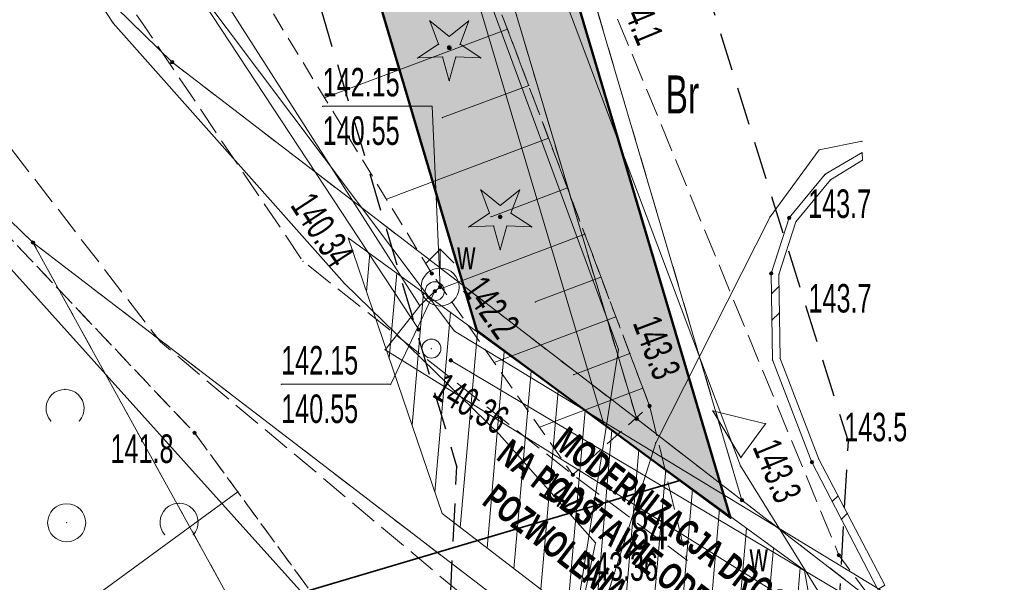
# Model space of a CAD drawing. Extents: x 6456700 to 6518119, y 5963420 to 5980059.
# Tile 221 of 256: x 6512476 to 6512501, y 5966355 to 5966370. Entities that reach past the tile are written whole.
import ezdxf
from ezdxf.enums import TextEntityAlignment as Align

# ---------------------------------------------------------------- set-up
doc = ezdxf.new("R2010")
doc.units = 0
doc.header["$MEASUREMENT"] = 0
for name, pattern in [('L_0_03', [1, 0.5, -0.5]), ('L_0_04', [1.5, 1, -0.5]), ('L_0_52', [1, 0.75, -0.25]), ('L_0_5A', [0.75, 0.5, -0.25])]:
    doc.linetypes.add(name, pattern=pattern)
doc.layers.get('0').update_dxf_attribs({"color": 2, "linetype": 'CONTINUOUS', "lineweight": 5})
for name, color, linetype, lineweight in [('000_Inne__niezydentyfikowane_', 7, 'CONTINUOUS', 18), ('18mm Kreska ciągła', 7, 'CONTINUOUS', 18), ('203_punkt_graniczny', 7, 'CONTINUOUS', 18), ('210_oznaczenie_konturu_uzytku_gruntowego', 96, 'CONTINUOUS', 18), ('211_numer_dzialki_ewidencyjnej', 7, 'CONTINUOUS', 18), ('218_kontur_uzytku_gruntowego', 96, 'L_0_03', 18), ('219_dzialka_ewidencyjna', 7, 'CONTINUOUS', 18), ('35mm Ciągła', 7, 'CONTINUOUS', 35), ('50mm Kreska ciągła', 7, 'CONTINUOUS', 50), ('9mm Kreska ciągła', 252, 'CONTINUOUS', 9), ('drzewo_iglaste', 7, 'CONTINUOUS', 18), ('hydrant', 7, 'CONTINUOUS', 18), ('jezdnia', 7, 'CONTINUOUS', 18), ('komora_podziemna', 7, 'CONTINUOUS', 18), ('komora_podziemna_Atr17', 7, 'CONTINUOUS', 18), ('ogrodzenie_trwale', 7, 'CONTINUOUS', 18), ('pikieta_naturalna', 7, 'CONTINUOUS', 18), ('pikieta_naturalna_Atr2', 7, 'CONTINUOUS', 18), ('przewod_elektroenergetyczny_niskiego_napiecia', 7, 'CONTINUOUS', 18), ('przewod_kanalizacyjny', 7, 'CONTINUOUS', 18), ('przewod_telekomunikacyjny_podziemny', 7, 'CONTINUOUS', 18), ('przewod_wodociagowy', 7, 'CONTINUOUS', 18), ('rzedna', 7, 'CONTINUOUS', 18), ('rzedna_Atr2', 7, 'CONTINUOUS', 18), ('rzedna_Atr3', 7, 'CONTINUOUS', 18), ('sciana_oporowa__poligon_', 7, 'CONTINUOUS', 18), ('skarpa_nieumocniona', 7, 'CONTINUOUS', 18), ('studnia_kanalizacyjna', 7, 'CONTINUOUS', 18), ('zadrzewienie__zakrzewienie', 7, 'CONTINUOUS', 18), ('Zakres', 7, 'CONTINUOUS', 18)]:
    doc.layers.add(name, color=color, linetype=linetype, lineweight=lineweight)
doc.styles.get("Standard").update_dxf_attribs({"font": 'txt', "width": 0.75})
doc.styles.add('Znaczniki', font='GOTHIC.TTF', dxfattribs={"width": 0.7})

# ---------------------------------------------------------------- blocks, each defined once
blk = doc.blocks.new('mdcp_nowa')
at = {"layer": '203_punkt_graniczny', "linetype": 'Continuous', "lineweight": 18, "true_color": 0x000000}
for points in [[(6495210.82, 5982819.905, 1), (6495210.82, 5982819.995, 1)], [(6495207.16, 5982815.155, 1), (6495207.16, 5982815.245, 1)], [(6495223.04, 5982810.515, 1), (6495223.04, 5982810.605, 1)], [(6495225.81, 5982808.375, 1), (6495225.81, 5982808.465, 1)]]:
    blk.add_hatch(color=18, dxfattribs=at).paths.add_polyline_path(points)
at = {"layer": 'drzewo_iglaste', "linetype": 'Continuous', "lineweight": 18, "true_color": 0x009900}
for points in [[(6495218.11, 5982820.28, 1), (6495218.11, 5982820.38, 1)], [(6495219.45, 5982815.83, 1), (6495219.45, 5982815.93, 1)]]:
    blk.add_hatch(color=94, dxfattribs=at).paths.add_polyline_path(points)
at = {"layer": 'pikieta_naturalna', "linetype": 'Continuous', "lineweight": 18, "true_color": 0x000000}
for points in [[(6495227.05, 5982815.805, 1), (6495227.05, 5982815.895, 1)], [(6495217.65, 5982814.345, 1), (6495217.65, 5982814.435, 1)], [(6495226.58, 5982814.345, 1), (6495226.58, 5982814.435, 1)], [(6495223.38, 5982810.855, 1), (6495223.38, 5982810.945, 1)], [(6495211.41, 5982810.145, 1), (6495211.41, 5982810.235, 1)], [(6495227.65, 5982809.375, 1), (6495227.65, 5982809.465, 1)], [(6495221.36, 5982809.045, 1), (6495221.36, 5982809.135, 1)], [(6495228.36, 5982806.925, 1), (6495228.36, 5982807.015, 1)]]:
    blk.add_hatch(color=18, dxfattribs=at).paths.add_polyline_path(points)
at = {"layer": 'rzedna', "linetype": 'Continuous', "lineweight": 18, "true_color": 0x000000}
for points in [[(6495217.87, 5982813.985, 1), (6495217.87, 5982814.075, 1)], [(6495217.73, 5982813.875, 1), (6495217.73, 5982813.965, 1)], [(6495217.31, 5982812.865, 1), (6495217.31, 5982812.955, 1)], [(6495218.15, 5982812.055, 1), (6495218.15, 5982812.145, 1)]]:
    blk.add_hatch(color=18, dxfattribs=at).paths.add_polyline_path(points)
at = {"layer": '000_Inne__niezydentyfikowane_', "linetype": 'Continuous', "lineweight": 18, "flags": 128}
for points in [[(6495219.64, 5982820.82), (6495214.83, 5982819.01)], [(6495220.2, 5982819.34), (6495217.93, 5982818.49)], [(6495220.72, 5982817.95), (6495216.46, 5982816.34)], [(6495221.22, 5982816.64), (6495219.21, 5982815.88)], [(6495221.68, 5982815.42), (6495217.92, 5982814)], [(6495222.1, 5982814.29), (6495220.37, 5982813.64)], [(6495222.49, 5982813.25), (6495219.29, 5982812.04)], [(6495222.86, 5982812.28), (6495221.38, 5982811.72)], [(6495223.2, 5982811.37), (6495220.48, 5982810.34)], [(6495212.55, 5982808.64), (6495191.09, 5982792.94)]]:
    blk.add_lwpolyline(points, dxfattribs=at)
at = {"layer": '000_Inne__niezydentyfikowane_'}
for p in [(6495219.64, 5982820.82), (6495220.2, 5982819.34), (6495214.83, 5982819.01), (6495217.93, 5982818.49), (6495220.72, 5982817.95), (6495221.22, 5982816.64), (6495216.46, 5982816.34), (6495219.21, 5982815.88), (6495221.68, 5982815.42), (6495222.1, 5982814.29), (6495217.92, 5982814), (6495220.37, 5982813.64), (6495222.49, 5982813.25), (6495222.86, 5982812.28), (6495219.29, 5982812.04), (6495221.38, 5982811.72), (6495223.2, 5982811.37), (6495220.48, 5982810.34), (6495212.55, 5982808.64)]:
    blk.add_point(p, dxfattribs=at)
at = {"layer": '203_punkt_graniczny', "color": 7, "linetype": 'Continuous', "lineweight": 18}
for centre in [(6495210.82, 5982819.95), (6495207.16, 5982815.2), (6495223.04, 5982810.56), (6495225.81, 5982808.42)]:
    blk.add_circle(centre, 0.045, dxfattribs=at)
at = {"layer": '203_punkt_graniczny'}
for p in [(6495210.82, 5982819.95), (6495207.16, 5982815.2), (6495223.04, 5982810.56), (6495225.81, 5982808.42)]:
    blk.add_point(p, dxfattribs=at)
at = {"layer": '218_kontur_uzytku_gruntowego', "lineweight": 18, "flags": 128}
for points in [[(6495214.65, 5982846.21), (6495225.81, 5982808.42)], [(6495223.04, 5982810.56), (6495212.64, 5982845.49)], [(6495210.82, 5982819.95), (6495200.88, 5982829.66)], [(6495207.16, 5982815.2), (6495196.19, 5982825.86)], [(6495223.04, 5982810.56), (6495210.82, 5982819.95)], [(6495220.28, 5982791.39), (6495207.16, 5982815.2)], [(6495207.16, 5982815.2), (6495231.35, 5982796.65)], [(6495225.81, 5982808.42), (6495223.04, 5982810.56)], [(6495234.85, 5982801.44), (6495225.81, 5982808.42)]]:
    blk.add_lwpolyline(points, dxfattribs=at)
at = {"layer": '218_kontur_uzytku_gruntowego'}
for p in [(6495210.82, 5982819.95), (6495210.82, 5982819.95), (6495210.82, 5982819.95), (6495210.82, 5982819.95), (6495207.16, 5982815.2), (6495207.16, 5982815.2), (6495207.16, 5982815.2), (6495207.16, 5982815.2), (6495207.16, 5982815.2), (6495207.16, 5982815.2), (6495223.04, 5982810.56), (6495223.04, 5982810.56), (6495223.04, 5982810.56), (6495223.04, 5982810.56), (6495223.04, 5982810.56), (6495223.04, 5982810.56), (6495225.81, 5982808.42), (6495225.81, 5982808.42), (6495225.81, 5982808.42), (6495225.81, 5982808.42), (6495225.81, 5982808.42), (6495225.81, 5982808.42)]:
    blk.add_point(p, dxfattribs=at)
at = {"layer": '219_dzialka_ewidencyjna', "color": 3, "linetype": 'Continuous', "lineweight": 18, "flags": 128}
for points in [[(6495225.81, 5982808.42), (6495214.65, 5982846.21)], [(6495223.04, 5982810.56), (6495212.64, 5982845.49)], [(6495200.88, 5982829.66), (6495210.82, 5982819.95)], [(6495207.16, 5982815.2), (6495196.19, 5982825.86)], [(6495210.82, 5982819.95), (6495223.04, 5982810.56)], [(6495207.16, 5982815.2), (6495220.28, 5982791.39)], [(6495207.16, 5982815.2), (6495231.35, 5982796.65)], [(6495223.04, 5982810.56), (6495225.81, 5982808.42)], [(6495225.81, 5982808.42), (6495234.85, 5982801.44)]]:
    blk.add_lwpolyline(points, dxfattribs=at)
at = {"layer": '219_dzialka_ewidencyjna', "color": 3}
for p in [(6495210.82, 5982819.95), (6495210.82, 5982819.95), (6495207.16, 5982815.2), (6495207.16, 5982815.2), (6495207.16, 5982815.2), (6495223.04, 5982810.56), (6495223.04, 5982810.56), (6495223.04, 5982810.56), (6495225.81, 5982808.42), (6495225.81, 5982808.42), (6495225.81, 5982808.42)]:
    blk.add_point(p, dxfattribs=at)
at = {"layer": 'drzewo_iglaste', "color": 94, "linetype": 'Continuous', "lineweight": 13, "flags": 128}
for points in [[(6495217.598, 5982821.036), (6495218.11, 5982820.629)], [(6495217.827, 5982820.423), (6495217.598, 5982821.036)], [(6495218.11, 5982820.629), (6495218.622, 5982821.036)], [(6495218.622, 5982821.036), (6495218.393, 5982820.423)], [(6495217.282, 5982820.062), (6495217.827, 5982820.423)], [(6495218.393, 5982820.423), (6495218.938, 5982820.062)], [(6495217.935, 5982820.09), (6495217.282, 5982820.062)], [(6495218.11, 5982819.46), (6495217.935, 5982820.09)], [(6495218.285, 5982820.09), (6495218.11, 5982819.46)], [(6495218.938, 5982820.062), (6495218.285, 5982820.09)], [(6495219.167, 5982815.973), (6495218.938, 5982816.586)], [(6495218.938, 5982816.586), (6495219.45, 5982816.179)], [(6495219.45, 5982816.179), (6495219.962, 5982816.586)], [(6495219.962, 5982816.586), (6495219.733, 5982815.973)], [(6495218.622, 5982815.612), (6495219.167, 5982815.973)], [(6495219.733, 5982815.973), (6495220.278, 5982815.612)], [(6495219.275, 5982815.64), (6495218.622, 5982815.612)], [(6495219.45, 5982815.01), (6495219.275, 5982815.64)], [(6495219.625, 5982815.64), (6495219.45, 5982815.01)], [(6495220.278, 5982815.612), (6495219.625, 5982815.64)]]:
    blk.add_lwpolyline(points, dxfattribs=at)
at = {"layer": 'drzewo_iglaste', "color": 94, "linetype": 'Continuous', "lineweight": 18}
for centre in [(6495218.11, 5982820.33), (6495219.45, 5982815.88)]:
    blk.add_circle(centre, 0.05, dxfattribs=at)
at = {"layer": 'drzewo_iglaste'}
for p in [(6495217.598, 5982821.036), (6495217.598, 5982821.036), (6495218.622, 5982821.036), (6495218.622, 5982821.036), (6495218.11, 5982820.629), (6495218.11, 5982820.629), (6495217.827, 5982820.423), (6495217.827, 5982820.423), (6495218.11, 5982820.33), (6495218.393, 5982820.423), (6495218.393, 5982820.423), (6495217.282, 5982820.062), (6495217.282, 5982820.062), (6495217.935, 5982820.09), (6495217.935, 5982820.09), (6495218.285, 5982820.09), (6495218.285, 5982820.09), (6495218.938, 5982820.062), (6495218.938, 5982820.062), (6495218.11, 5982819.46), (6495218.11, 5982819.46), (6495218.938, 5982816.586), (6495218.938, 5982816.586), (6495219.962, 5982816.586), (6495219.962, 5982816.586), (6495219.45, 5982816.179), (6495219.45, 5982816.179), (6495219.167, 5982815.973), (6495219.167, 5982815.973), (6495219.45, 5982815.88), (6495219.733, 5982815.973), (6495219.733, 5982815.973), (6495218.622, 5982815.612), (6495218.622, 5982815.612), (6495219.275, 5982815.64), (6495219.275, 5982815.64), (6495219.625, 5982815.64), (6495219.625, 5982815.64), (6495220.278, 5982815.612), (6495220.278, 5982815.612), (6495219.45, 5982815.01), (6495219.45, 5982815.01)]:
    blk.add_point(p, dxfattribs=at)
at = {"layer": 'hydrant', "color": 5, "linetype": 'Continuous', "lineweight": 18, "flags": 128}
for points in [[(6495217.516, 5982814.676), (6495217.87, 5982815.03)], [(6495218.224, 5982814.676), (6495217.87, 5982815.03)], [(6495217.87, 5982814.53), (6495217.87, 5982815.03)]]:
    blk.add_lwpolyline(points, dxfattribs=at)
at = {"layer": 'hydrant', "color": 5, "linetype": 'Continuous', "lineweight": 18}
blk.add_circle((6495217.87, 5982814.03), 0.5, dxfattribs=at)
at = {"layer": 'hydrant'}
for p in [(6495217.87, 5982815.03), (6495217.87, 5982815.03), (6495217.87, 5982815.03), (6495217.516, 5982814.676), (6495217.87, 5982814.53), (6495218.224, 5982814.676), (6495217.87, 5982814.03)]:
    blk.add_point(p, dxfattribs=at)
at = {"layer": 'jezdnia', "color": 7, "linetype": 'L_0_52', "lineweight": 18, "flags": 128}
blk.add_lwpolyline([(6495195.83, 5982978.97), (6495200.77, 5982990.52), (6495203.76, 5983005.28), (6495200.35, 5983025.82), (6495193.24, 5983036.29), (6495189.14, 5983049.6), (6495185.12, 5983067.8), (6495183.17, 5983077.08), (6495178.19, 5983089.73), (6495174.64, 5983098.86), (6495168.43, 5983115.09), (6495161.55, 5983133.83), (6495154.76, 5983147.58), (6495144.33, 5983166.27), (6495135.54, 5983182.13), (6495131.43, 5983212.99), (6495131.68, 5983233.26), (6495131.46, 5983243.99), (6495128.32, 5983280.81), (6495127.29, 5983298.52), (6495124.19, 5983336.19), (6495123.5, 5983344), (6495121.28, 5983367.92), (6495119.64, 5983396.13), (6495116.73, 5983412.76), (6495117.19, 5983441.35), (6495116.43, 5983457.42), (6495115.48, 5983476.53), (6495115.11, 5983482.62), (6495112.3, 5983484.4), (6495091.45, 5983481.81), (6495091.37, 5983484.19), (6495109.96, 5983486.92), (6495113.25, 5983490.41), (6495113.24, 5983503.43), (6495112.69, 5983521.82), (6495113.13, 5983545.8), (6495113.51, 5983566.95), (6495116.02, 5983585), (6495118.4, 5983609.28), (6495123.42, 5983650.06), (6495131.2, 5983686.54), (6495140.07, 5983719.72), (6495146.41, 5983753.33), (6495149.05, 5983763.24), (6495154.18, 5983776.85), (6495160.67, 5983784.68), (6495175.29, 5983798.4), (6495197.26, 5983816.17), (6495217.4, 5983831.86), (6495238.65, 5983846.53), (6495263.72, 5983869.02), (6495276.39, 5983884.8), (6495285.32, 5983901), (6495289.2, 5983910.41), (6495292.89, 5983924.2), (6495294.78, 5983930.12), (6495299.2, 5983944.93), (6495304.61, 5983964.52), (6495307.5, 5983979.46), (6495307.59, 5983992.22), (6495306.46, 5984009.09), (6495305.69, 5984028.3), (6495305.67, 5984038.17), (6495300.99, 5984057.07), (6495297.28, 5984082.3), (6495291.79, 5984107.54), (6495288.36, 5984130.45), (6495280.64, 5984151.56), (6495274.64, 5984171.22), (6495270.98, 5984181.26), (6495273.99, 5984181.03), (6495276.87, 5984171.8), (6495283.5, 5984152.14), (6495291.35, 5984131.82), (6495294.78, 5984110.77), (6495299.68, 5984081.31), (6495303.27, 5984060.79), (6495332.62, 5984062.58), (6495350.78, 5984065.69), (6495352.73, 5984070.57), (6495357.63, 5984062.1), (6495352.37, 5984062.87), (6495334.16, 5984059.86), (6495303.89, 5984056.79), (6495307.64, 5984045.46), (6495309.06, 5984037.47), (6495310.62, 5984029.01), (6495312.95, 5983997.49), (6495310.44, 5983991.82), (6495310.09, 5983979.31), (6495307.08, 5983963.82), (6495301.68, 5983944.67), (6495295.97, 5983923.79), (6495292.77, 5983913.71), (6495290.13, 5983906.38), (6495284.32, 5983893.37), (6495278.05, 5983883.04), (6495264.46, 5983865.44), (6495239.09, 5983842.69), (6495219.23, 5983829.73), (6495216.93, 5983819.97), (6495223.58, 5983813.84), (6495228.16, 5983809.41), (6495224.21, 5983807.55), (6495214.94, 5983813.05), (6495207.87, 5983817.5), (6495201.24, 5983815.27), (6495178.34, 5983796.41), (6495165.6, 5983786.15), (6495159.73, 5983777.73), (6495154.77, 5983771.17), (6495151.16, 5983759.97), (6495150.26, 5983749.93), (6495142.6, 5983719.51), (6495134.42, 5983684.95), (6495127.4, 5983650.76), (6495120.08, 5983602.2), (6495117.42, 5983578.29), (6495115.94, 5983567.9), (6495115.38, 5983544.13), (6495115.07, 5983520.98), (6495115.65, 5983504.52), (6495116.24, 5983490.91), (6495120.25, 5983487.29), (6495126.33, 5983487.84), (6495143.65, 5983489.58), (6495144.46, 5983486.94), (6495127.88, 5983485.15), (6495121.64, 5983482.36), (6495118.37, 5983476.22), (6495119.55, 5983458.22), (6495119.45, 5983441.1), (6495120.18, 5983413.18), (6495121.99, 5983405.13), (6495126.07, 5983403.29), (6495130.48, 5983403.23), (6495129.73, 5983399.77), (6495124.35, 5983396.96), (6495123.73, 5983368.04), (6495126.63, 5983336.2), (6495129.59, 5983298.85), (6495131.1, 5983280.79), (6495133, 5983262.8), (6495134.25, 5983243.51), (6495134.8, 5983233.03), (6495133.67, 5983213.6), (6495138.07, 5983181.73), (6495146.27, 5983167.62), (6495157.18, 5983147.99), (6495163.68, 5983134.39), (6495170.96, 5983115.51), (6495175.46, 5983104.48), (6495181.17, 5983100.74), (6495199.93, 5983101.55), (6495199.17, 5983099.07), (6495182.34, 5983097.53), (6495180.35, 5983094.32), (6495185.39, 5983081.2), (6495192.07, 5983052.44), (6495195.58, 5983038.04), (6495198.53, 5983033.23), (6495203.76, 5983025.83), (6495206.13, 5983003.89), (6495202.54, 5982989.27), (6495201.18, 5982984.38), (6495199.22, 5982977.33), (6495199.31, 5982965.37), (6495200.17, 5982948.62), (6495203.01, 5982926.24), (6495205.43, 5982907.13), (6495210.02, 5982873.53), (6495214.31, 5982847.66), (6495217.75, 5982836.69), (6495222.16, 5982822), (6495228.36, 5982806.97), (6495230.37, 5982804.25), (6495235.28, 5982800.03), (6495240.12, 5982797.03), (6495226.36, 5982801.25), (6495225.42, 5982799.59), (6495224.16, 5982791.52), (6495222.71, 5982778.54), (6495222.21, 5982760.62), (6495221.26, 5982748.78), (6495217.72, 5982722.5), (6495220.89, 5982699.43), (6495222.63, 5982688.01), (6495226.82, 5982681.43), (6495232.44, 5982678.09), (6495238.57, 5982677.74), (6495238.58, 5982674.2), (6495234.94, 5982674.18), (6495222.7, 5982675.95), (6495211.13, 5982675.67), (6495203.44, 5982672.24), (6495190.56, 5982660.85), (6495183.64, 5982651.87), (6495180.18, 5982645.51), (6495176.56, 5982638.14), (6495173.06, 5982629.9), (6495169.79, 5982622.28), (6495168.95, 5982621.1), (6495167.1, 5982622.09), (6495169.54, 5982629.99), (6495175.88, 5982643.52), (6495181.21, 5982652.88), (6495188.25, 5982661.9), (6495200.25, 5982673.34), (6495211.64, 5982680.53), (6495218.14, 5982692.06), (6495218.39, 5982699.72), (6495215.1, 5982723.62), (6495216.08, 5982729.8), (6495218.41, 5982743.49), (6495220.09, 5982761.04), (6495220.41, 5982779.3), (6495221.74, 5982791.03), (6495222.5, 5982799.07), (6495220.92, 5982803.86), (6495210.51, 5982812.59), (6495206.38, 5982817.94), (6495202.5, 5982823.86), (6495197.41, 5982834.99), (6495191.07, 5982840.79), (6495178.96, 5982851.25), (6495180.72, 5982852.83), (6495192.33, 5982842.82), (6495193.9, 5982841.49), (6495196.29, 5982839.47), (6495200.7, 5982838.43), (6495206.86, 5982825.62), (6495210.11, 5982820.87), (6495214.26, 5982814.71), (6495221.36, 5982809.09), (6495224.36, 5982806.84), (6495223.38, 5982810.9), (6495218.5, 5982823.84), (6495214.57, 5982836.22), (6495211.53, 5982847.15), (6495206.8, 5982872.08), (6495202.64, 5982906.51), (6495199.04, 5982926.21), (6495196.67, 5982948.55), (6495195.68, 5982964.58)], close=True, dxfattribs=at)
at = {"layer": 'jezdnia'}
for p in [(6495210.11, 5982820.87), (6495214.26, 5982814.71), (6495210.51, 5982812.59), (6495223.38, 5982810.9), (6495221.36, 5982809.09), (6495224.36, 5982806.84), (6495228.36, 5982806.97)]:
    blk.add_point(p, dxfattribs=at)
at = {"layer": 'komora_podziemna', "color": 5, "linetype": 'Continuous', "lineweight": 13}
blk.add_circle((6495217.73, 5982813.92), 0.25, dxfattribs=at)
at = {"layer": 'komora_podziemna'}
blk.add_point((6495217.73, 5982813.92), dxfattribs=at)
at = {"layer": 'ogrodzenie_trwale'}
blk.add_point((6495227.83, 5982809.5), dxfattribs=at)
at = {"layer": 'pikieta_naturalna', "color": 7, "linetype": 'Continuous', "lineweight": 18}
for centre in [(6495227.05, 5982815.85), (6495217.65, 5982814.39), (6495226.58, 5982814.39), (6495223.38, 5982810.9), (6495211.41, 5982810.19), (6495227.65, 5982809.42), (6495221.36, 5982809.09), (6495228.36, 5982806.97)]:
    blk.add_circle(centre, 0.045, dxfattribs=at)
at = {"layer": 'pikieta_naturalna'}
for p in [(6495227.05, 5982815.85), (6495217.65, 5982814.39), (6495226.58, 5982814.39), (6495223.38, 5982810.9), (6495211.41, 5982810.19), (6495227.65, 5982809.42), (6495221.36, 5982809.09), (6495228.36, 5982806.97)]:
    blk.add_point(p, dxfattribs=at)
at = {"layer": 'przewod_elektroenergetyczny_niskiego_napiecia', "color": 1, "linetype": 'Continuous', "lineweight": 18, "flags": 128}
blk.add_lwpolyline([(6495220.91, 5982798.56), (6495194.27, 5982828.21)], dxfattribs=at)
at = {"layer": 'przewod_kanalizacyjny', "color": 34, "linetype": 'Continuous', "lineweight": 18, "flags": 128}
for points in [[(6495218.25, 5982812.87), (6495202.85, 5982833.36), (6495189.48, 5982881.05), (6495181.35, 5982892.47), (6495174.79, 5982902.9), (6495177.23, 5982904.28), (6495177.06, 5982904.62)], [(6495203.96, 5982833.2), (6495217.31, 5982812.91)], [(6495218.25, 5982812.87), (6495242.7, 5982798), (6495283.26, 5982767.76)], [(6495264.4, 5982785.9), (6495242.42, 5982797.66), (6495218.15, 5982812.1)], [(6495225.04, 5982810.77), (6495226.43, 5982810.43)], [(6495225.04, 5982810.77), (6495225.78, 5982809.54)], [(6495226.43, 5982810.43), (6495225.78, 5982809.54)]]:
    blk.add_lwpolyline(points, dxfattribs=at)
at = {"layer": 'przewod_kanalizacyjny'}
for p in [(6495217.31, 5982812.91), (6495218.25, 5982812.87), (6495218.25, 5982812.87), (6495218.15, 5982812.1), (6495225.04, 5982810.77), (6495225.04, 5982810.77), (6495226.43, 5982810.43), (6495226.43, 5982810.43), (6495225.78, 5982809.54), (6495225.78, 5982809.54)]:
    blk.add_point(p, dxfattribs=at)
at = {"layer": 'przewod_telekomunikacyjny_podziemny', "color": 30, "linetype": 'Continuous', "lineweight": 18, "flags": 128}
for points in [[(6495207.3, 5982942.09), (6495201.69, 5982938.91), (6495200.16, 5982935.95), (6495204.07, 5982908.86), (6495205.14, 5982902.07), (6495207.9, 5982880.71), (6495210.95, 5982857.53), (6495212.87, 5982847.53), (6495218.63, 5982828.31), (6495225.77, 5982809.32), (6495232.28, 5982798.81)], [(6495220.81, 5982801.32), (6495222.56, 5982812.39), (6495216.13, 5982829.85), (6495212.56, 5982842.38), (6495219.26, 5982854.11), (6495224.1, 5982859.66)], [(6495202.33, 5982831.57), (6495209.27, 5982820.98), (6495215.35, 5982814.12), (6495219.42, 5982810.16), (6495221.96, 5982807.3), (6495221.41, 5982804.71), (6495220.81, 5982801.32)], [(6495220.81, 5982801.32), (6495223.54, 5982809.93), (6495226.55, 5982815.88), (6495227.84, 5982817.64), (6495228.97, 5982817.87)]]:
    blk.add_lwpolyline(points, dxfattribs=at)
at = {"layer": 'przewod_telekomunikacyjny_podziemny'}
for p in [(6495209.27, 5982820.98), (6495227.84, 5982817.64), (6495228.97, 5982817.87), (6495226.55, 5982815.88), (6495215.35, 5982814.12), (6495222.56, 5982812.39), (6495219.42, 5982810.16), (6495223.54, 5982809.93), (6495225.77, 5982809.32), (6495221.96, 5982807.3)]:
    blk.add_point(p, dxfattribs=at)
at = {"layer": 'przewod_wodociagowy', "color": 5, "linetype": 'Continuous', "lineweight": 18, "flags": 128}
for points in [[(6495173.9, 5982907.55), (6495174.02, 5982907.3), (6495174.43, 5982906.49), (6495174.7, 5982905.99), (6495177.85, 5982901.38), (6495181.96, 5982894.03), (6495190.94, 5982881.04), (6495201.92, 5982841.65), (6495204.3, 5982833.94), (6495217.34, 5982813.54)], [(6495264.33, 5982782.42), (6495252.96, 5982791.06), (6495226.73, 5982805.97), (6495226.71, 5982805.98), (6495216.42, 5982812.38), (6495217.34, 5982813.54), (6495217.73, 5982813.92), (6495217.87, 5982814.03)]]:
    blk.add_lwpolyline(points, dxfattribs=at)
at = {"layer": 'przewod_wodociagowy'}
for p in [(6495217.87, 5982814.03), (6495217.73, 5982813.92), (6495217.34, 5982813.54), (6495217.34, 5982813.54), (6495216.42, 5982812.38)]:
    blk.add_point(p, dxfattribs=at)
at = {"layer": 'rzedna', "color": 7, "linetype": 'Continuous', "lineweight": 18}
for centre in [(6495217.87, 5982814.03), (6495217.73, 5982813.92), (6495217.31, 5982812.91), (6495218.15, 5982812.1)]:
    blk.add_circle(centre, 0.045, dxfattribs=at)
at = {"layer": 'rzedna'}
for p in [(6495217.87, 5982814.03), (6495217.73, 5982813.92), (6495217.31, 5982812.91), (6495218.15, 5982812.1)]:
    blk.add_point(p, dxfattribs=at)
at = {"layer": 'rzedna_Atr2', "color": 7, "linetype": 'Continuous', "lineweight": 18, "flags": 128}
for points in [[(6495217.87, 5982814.03), (6495217.66, 5982818.79), (6495214.78, 5982818.79)], [(6495217.73, 5982813.92), (6495216.57, 5982811.47), (6495213.69, 5982811.47)]]:
    blk.add_lwpolyline(points, dxfattribs=at)
at = {"layer": 'rzedna_Atr2'}
for p in [(6495214.78, 5982818.79), (6495217.66, 5982818.79), (6495217.87, 5982814.03), (6495217.73, 5982813.92), (6495213.69, 5982811.47), (6495216.57, 5982811.47)]:
    blk.add_point(p, dxfattribs=at)
at = {"layer": 'sciana_oporowa__poligon_', "color": 7, "linetype": 'Continuous', "lineweight": 18, "flags": 128}
blk.add_lwpolyline([(6495227.65, 5982809.42), (6495226.61, 5982812.11), (6495226.58, 5982814.39), (6495227.05, 5982815.85), (6495228, 5982817), (6495228.97, 5982817.57), (6495228.98, 5982817.37), (6495228.14, 5982816.85), (6495227.23, 5982815.75), (6495226.78, 5982814.36), (6495226.81, 5982812.15), (6495227.83, 5982809.5), (6495229.57, 5982806.18), (6495229.38, 5982806.07)], close=True, dxfattribs=at)
for points in [[(6495226.587, 5982813.855), (6495226.784, 5982814.052)], [(6495226.596, 5982813.157), (6495226.794, 5982813.355)], [(6495228.186, 5982808.383), (6495228.336, 5982808.534)], [(6495228.426, 5982807.916), (6495228.58, 5982808.07)]]:
    blk.add_lwpolyline(points, dxfattribs=at)
at = {"layer": 'sciana_oporowa__poligon_'}
for p in [(6495228.97, 5982817.57), (6495228.97, 5982817.57), (6495228.98, 5982817.37), (6495228.98, 5982817.37), (6495228, 5982817), (6495228, 5982817), (6495228.14, 5982816.85), (6495228.14, 5982816.85), (6495227.05, 5982815.85), (6495227.05, 5982815.85), (6495227.23, 5982815.75), (6495227.23, 5982815.75), (6495226.58, 5982814.39), (6495226.58, 5982814.39), (6495226.78, 5982814.36), (6495226.78, 5982814.36), (6495226.784, 5982814.052), (6495226.587, 5982813.855), (6495226.794, 5982813.355), (6495226.596, 5982813.157), (6495226.61, 5982812.11), (6495226.61, 5982812.11), (6495226.81, 5982812.15), (6495226.81, 5982812.15), (6495227.65, 5982809.42), (6495227.65, 5982809.42), (6495227.83, 5982809.5), (6495227.83, 5982809.5), (6495228.186, 5982808.383), (6495228.336, 5982808.534), (6495228.58, 5982808.07), (6495228.426, 5982807.916)]:
    blk.add_point(p, dxfattribs=at)
at = {"layer": 'skarpa_nieumocniona', "color": 7, "linetype": 'L_0_5A', "lineweight": 18, "flags": 128}
for points in [[(6495217.65, 5982814.39), (6495212.8, 5982822.34), (6495206.86, 5982825.62), (6495200.7, 5982838.43), (6495195.46, 5982859.44), (6495192.63, 5982871.32), (6495188.85, 5982881.97), (6495183.52, 5982886.94), (6495176.14, 5982900.76), (6495180, 5982904.6), (6495179.15, 5982911.71), (6495175.72, 5982920.63), (6495175.98, 5982930.29), (6495180.63, 5982930.17), (6495180.83, 5982936.86), (6495177.45, 5982936.98), (6495177.48, 5982938.07), (6495176.61, 5982948.59), (6495174.13, 5982984.91), (6495177.26, 5983009.97), (6495168.41, 5983061.47), (6495162.99, 5983082.43), (6495163.97, 5983097.34), (6495159.47, 5983111.58), (6495154.72, 5983137.09), (6495143.3, 5983161.31), (6495133.93, 5983178.05), (6495127.78, 5983190.6), (6495121.74, 5983201), (6495109.97, 5983223.74), (6495115.06, 5983236.61), (6495123.33, 5983219.43), (6495128.48, 5983200.73), (6495134.02, 5983183.5), (6495140.69, 5983170.38), (6495148.28, 5983157.89), (6495159.34, 5983136.7), (6495163.67, 5983127.48), (6495166.42, 5983114.5), (6495172.48, 5983096.4), (6495178.19, 5983089.73), (6495183.17, 5983077.08), (6495185.12, 5983067.8), (6495189.14, 5983049.6), (6495193.24, 5983036.29), (6495194.86, 5983019.23), (6495194.22, 5983005.35), (6495194.46, 5982985.14), (6495193.02, 5982977.78), (6495193.03, 5982974.24), (6495193.09, 5982968.66), (6495193.64, 5982959.29), (6495195.49, 5982946.34), (6495195.53, 5982929.96), (6495198.39, 5982919.26), (6495200.73, 5982901.53), (6495201.7, 5982891.53), (6495206.08, 5982861.3), (6495209.07, 5982851.75), (6495212.1, 5982842.39), (6495218.5, 5982823.84), (6495223.38, 5982810.9), (6495221.36, 5982809.09)], [(6495164.9, 5982649.94), (6495163.09, 5982656.15), (6495163.22, 5982669.76), (6495188.38, 5982689.5), (6495186.2, 5982708.84), (6495198.1, 5982771.69), (6495189.71, 5982797.13), (6495190.11, 5982813.04), (6495182.48, 5982827.31), (6495178.96, 5982851.25), (6495191.07, 5982840.79), (6495191.62, 5982834.85), (6495199.04, 5982823.27), (6495211.41, 5982810.19), (6495217.82, 5982801.43), (6495220.68, 5982793.48), (6495219.14, 5982761.8), (6495218.03, 5982751.42), (6495216.68, 5982735.87), (6495213.76, 5982722.16), (6495216.69, 5982694.74), (6495210.67, 5982683.55), (6495198.18, 5982673.88), (6495187.65, 5982663.43), (6495180.03, 5982652.28), (6495172.14, 5982641.91), (6495170.9, 5982640.23)]]:
    blk.add_lwpolyline(points, close=True, dxfattribs=at)
at = {"layer": 'skarpa_nieumocniona'}
for p in [(6495217.65, 5982814.39), (6495217.65, 5982814.39), (6495223.38, 5982810.9), (6495223.38, 5982810.9), (6495211.41, 5982810.19), (6495211.41, 5982810.19), (6495221.36, 5982809.09), (6495221.36, 5982809.09)]:
    blk.add_point(p, dxfattribs=at)
at = {"layer": 'studnia_kanalizacyjna', "color": 34, "linetype": 'Continuous', "lineweight": 13}
blk.add_circle((6495217.64, 5982812.41), 0.25, dxfattribs=at)
at = {"layer": 'studnia_kanalizacyjna'}
blk.add_point((6495217.64, 5982812.41), dxfattribs=at)
at = {"layer": 'zadrzewienie__zakrzewienie', "color": 7, "linetype": 'L_0_5A', "lineweight": 18, "flags": 128}
blk.add_lwpolyline([(6495208.22, 5982696.63), (6495198.36, 5982723.92), (6495199.6, 5982754.85), (6495198.1, 5982771.69), (6495189.71, 5982797.13), (6495190.11, 5982813.04), (6495182.48, 5982827.31), (6495178.96, 5982851.25), (6495191.07, 5982840.79), (6495191.62, 5982834.85), (6495199.04, 5982823.27), (6495211.41, 5982810.19), (6495217.82, 5982801.43), (6495220.68, 5982793.48), (6495219.14, 5982761.8), (6495218.03, 5982751.42), (6495216.68, 5982735.87), (6495213.76, 5982722.16), (6495216.69, 5982694.74)], close=True, dxfattribs=at)
at = {"layer": 'zadrzewienie__zakrzewienie', "color": 7, "linetype": 'Continuous', "lineweight": 18}
blk.add_circle((6495208.046, 5982807.826), 0.5, dxfattribs=at)
for centre in [(6495208.004, 5982810.837), (6495211.004, 5982807.837)]:
    blk.add_arc(centre, 0.5, 318.85, 221.162, dxfattribs=at)
at = {"layer": 'zadrzewienie__zakrzewienie'}
for p in [(6495208.004, 5982811.337), (6495207.628, 5982810.508), (6495208.38, 5982810.508), (6495211.41, 5982810.19), (6495211.004, 5982808.337), (6495208.046, 5982807.826), (6495210.628, 5982807.508), (6495211.38, 5982807.508)]:
    blk.add_point(p, dxfattribs=at)
at = {"layer": 'Zakres', "linetype": 'L_0_04', "lineweight": 25, "flags": 128}
blk.add_lwpolyline([(6495113.77, 5985050.22), (6495121.12, 5984877.07), (6495125.76, 5984757.87), (6495129.89, 5984649.81), (6495141.08, 5984611.3), (6495145.77, 5984544.53), (6495147.36, 5984487.27), (6495157.22, 5984392.07), (6495162.95, 5984387.45), (6495180.24, 5984384.16), (6495229.5, 5984386.61), (6495251.65, 5984373.41), (6495258.77, 5984357.12), (6495255.44, 5984330.44), (6495250.77, 5984304.39), (6495252.21, 5984282.78), (6495255.46, 5984256.45), (6495254.94, 5984238.25), (6495266.4, 5984211), (6495277.24, 5984182.33), (6495294.2, 5984133.19), (6495300.94, 5984095.37), (6495313.24, 5984037.69), (6495317.44, 5983978.18), (6495300.35, 5983922.18), (6495282.35, 5983883.38), (6495266.21, 5983862.23), (6495242.03, 5983839.67), (6495211.11, 5983816.86), (6495158.26, 5983772.66), (6495130.6, 5983651.16), (6495116.31, 5983543.43), (6495129.51, 5983346.73), (6495134.58, 5983264.71), (6495139.64, 5983186.97), (6495193.25, 5983077.94), (6495199.2, 5983041.97), (6495206.23, 5983026), (6495208.96, 5983004.88), (6495202.27, 5982979.48), (6495202.42, 5982950.13), (6495209.35, 5982897.38), (6495215.97, 5982850.34), (6495228.6, 5982809.97), (6495226.85, 5982778.82), (6495225.04, 5982750.56), (6495220.26, 5982723.37), (6495226.54, 5982679.97), (6495206.06, 5982669.48), (6495192.68, 5982657.71), (6495184.57, 5982648.65), (6495174.78, 5982624.58), (6495164.23, 5982604.61), (6495150.7, 5982588.3), (6495137.69, 5982582.43), (6495118.26, 5982573.75), (6495100.35, 5982558.42), (6495090.36, 5982544.99), (6495075.87, 5982519.06), (6495060.83, 5982499.68), (6495049.41, 5982485.49), (6495035.07, 5982459.7), (6495006.7, 5982406.64), (6494980.89, 5982351.84), (6494944.35, 5982293.29), (6494925.72, 5982250.11), (6494905.2, 5982190.37), (6494898.43, 5982153.5), (6494879.51, 5982063.89), (6494864.14, 5981992.66), (6494816.93, 5981768.61), (6494777.79, 5981577.7), (6494739.84, 5981394.72), (6494718.65, 5981297.89), (6494716.45, 5981237.31), (6494738.62, 5981208.21), (6494776.48, 5981173.06), (6494817.16, 5981137.44), (6494847.63, 5981109.8), (6494877.39, 5981077.08), (6494912.75, 5981030.55), (6494916.06, 5981014.71), (6494903.86, 5980957.01), (6494916.13, 5980953.51), (6494892.32, 5980927.59), (6494850.7, 5980858.8), (6494806.81, 5980779.89), (6494785.1, 5980753.49), (6494715.22, 5980723.29), (6494679.96, 5980686.78), (6494651.35, 5980651.29), (6494549.14, 5980683.24), (6494511.84, 5980659.66), (6494443.61, 5980630.33), (6494428.78, 5980598.6), (6494431.58, 5980579.46), (6494420.56, 5980549.76), (6494416.45, 5980528.2), (6494403.86, 5980507.16), (6494388.89, 5980482.96), (6494365.32, 5980407.99), (6494335.67, 5980315.15), (6494332.29, 5980297.41), (6494335.1, 5980278.18), (6494347.25, 5980254.84), (6494336.79, 5980250.09), (6494300.04, 5980271.34), (6494320.8, 5980301.43), (6494336.81, 5980349.17), (6494344.85, 5980380.92), (6494360.85, 5980437.13), (6494374.18, 5980476.38), (6494386.14, 5980498.84), (6494403.02, 5980528.52), (6494411.33, 5980563.19), (6494420.84, 5980586.25), (6494420.25, 5980601.11), (6494434.95, 5980635.94), (6494446.75, 5980644.99), (6494465.77, 5980647.27), (6494513.02, 5980669.46), (6494507.85, 5980679.68), (6494547.89, 5980705.83), (6494570.06, 5980691.34), (6494636.17, 5980669.05), (6494706.14, 5980756.86), (6494742.78, 5980772.58), (6494798.53, 5980814.27), (6494826.12, 5980867.97), (6494849.57, 5980908.6), (6494845.35, 5980942.01), (6494853.94, 5980970.83), (6494891.08, 5980960.54), (6494890.11, 5980965.73), (6494903.94, 5981025.69), (6494869.98, 5981070.3), (6494770.97, 5981160.58), (6494728.18, 5981200.64), (6494706.13, 5981229.56), (6494707.94, 5981299.75), (6494728.84, 5981398.1), (6494767.06, 5981580.19), (6494806.17, 5981770.55), (6494854.36, 5981994.76), (6494869.73, 5982065.97), (6494888.61, 5982155.44), (6494891.67, 5982173.95), (6494895.82, 5982197.45), (6494916.38, 5982253.72), (6494935.47, 5982297.95), (6494954.97, 5982331.67), (6494972.09, 5982356.64), (6494997.76, 5982411.14), (6495026.29, 5982464.48), (6495041.09, 5982491.09), (6495052.99, 5982505.88), (6495067.51, 5982524.6), (6495081.94, 5982550.43), (6495092.99, 5982565.28), (6495112.86, 5982582.29), (6495133.59, 5982591.55), (6495144.48, 5982596.46), (6495155.87, 5982610.19), (6495165.7, 5982628.8), (6495175.96, 5982654.03), (6495185.62, 5982664.83), (6495200.4, 5982677.82), (6495212.49, 5982688.04), (6495209.64, 5982723.43), (6495215.22, 5982750.57), (6495216.87, 5982779.54), (6495218.31, 5982809.31), (6495206.86, 5982847.92), (6495199.44, 5982894.74), (6495192.11, 5982948.71), (6495190.16, 5982979.24), (6495183.47, 5983075.16), (6495129.79, 5983184.34), (6495124.6, 5983264.07), (6495119.53, 5983346.09), (6495106.27, 5983543.75), (6495120.74, 5983652.9), (6495148.75, 5983779.42), (6495204.15, 5983826.04), (6495273.41, 5983889.36), (6495288.53, 5983927.42), (6495300.83, 5983964.69), (6495303.91, 5983980.14), (6495301.32, 5984039.55), (6495291.1, 5984093.63), (6495284.5, 5984130.67), (6495267.84, 5984178.93), (6495257.12, 5984207.3), (6495244.96, 5984236.19), (6495244.79, 5984255.42), (6495242.25, 5984281.97), (6495240.71, 5984304.95), (6495245.55, 5984331.94), (6495248.51, 5984355.64), (6495243.77, 5984366.47), (6495226.98, 5984376.47), (6495179.54, 5984374.12), (6495158.61, 5984378.09), (6495147.7, 5984386.91), (6495137.38, 5984486.61), (6495135.78, 5984544.04), (6495131.18, 5984609.54), (6495119.95, 5984648.2), (6495115.76, 5984757.49), (6495111.12, 5984876.67), (6495103.73, 5985050.93), (6495109.36, 5985081.73), (6495120.41, 5985085.88)], close=True, dxfattribs=at)
at = {"layer": 'Zakres'}
for p in [(6495228.6, 5982809.97), (6495218.31, 5982809.31)]:
    blk.add_point(p, dxfattribs=at)
at = {"layer": '210_oznaczenie_konturu_uzytku_gruntowego', "lineweight": 20, "width": 0.66}
blk.add_text('Br', height=1, dxfattribs=at).set_placement((6495223.8, 5982819.6), align=Align.TOP_LEFT)
at = {"layer": '211_numer_dzialki_ewidencyjnej', "color": 7, "lineweight": 20, "width": 0.66}
blk.add_text('84', height=1, dxfattribs=at).set_placement((6495222.88, 5982808.13), align=Align.TOP_LEFT)
at = {"layer": 'komora_podziemna_Atr17', "color": 7, "lineweight": 15, "width": 0.66}
for p in [(6495218.32, 5982815.25), (6495226.01, 5982807.3)]:
    blk.add_text('w', height=0.75, dxfattribs=at).set_placement(p, align=Align.TOP_LEFT)
at = {"layer": 'pikieta_naturalna_Atr2', "color": 7, "lineweight": 15, "width": 0.66}
for s, rotation, p in [('144.1', 292.4, (6495223.14, 5982822.16)), ('142.2', 305, (6495219.054, 5982814.39)), ('143.3', 290.7, (6495223.63, 5982813.35)), ('143.3', 292.4, (6495226.773, 5982810.106)), ('142.7', 328.1, (6495220.816, 5982809.217))]:
    blk.add_text(s, height=0.75, rotation=rotation, dxfattribs=at).set_placement(p, align=Align.TOP_LEFT)
for s, p in [('143.7', (6495227.55, 5982816.6)), ('143.7', (6495227.56, 5982814.11)), ('143.5', (6495228.5, 5982810.72)), ('141.8', (6495209.2, 5982810.15))]:
    blk.add_text(s, height=0.75, dxfattribs=at).set_placement(p, align=Align.TOP_LEFT)
at = {"layer": 'rzedna_Atr2', "color": 7, "lineweight": 15, "width": 0.66}
for s, p in [('142.15', (6495214.78, 5982819.798)), ('142.15', (6495213.69, 5982812.478)), ('143.36', (6495221.576, 5982807.048))]:
    blk.add_text(s, height=0.75, dxfattribs=at).set_placement(p, align=Align.TOP_LEFT)
for s, rotation, p in [('140.34', 303.3, (6495214.537, 5982816.592)), ('140.36', 329.2, (6495218.013, 5982811.805))]:
    blk.add_text(s, height=0.75, rotation=rotation, dxfattribs=at).set_placement(p, align=Align.TOP_LEFT)
at = {"layer": 'rzedna_Atr3', "color": 7, "lineweight": 15, "width": 0.66}
for p in [(6495214.78, 5982818.522), (6495213.69, 5982811.202)]:
    blk.add_text('140.55', height=0.75, dxfattribs=at).set_placement(p, align=Align.TOP_LEFT)

msp = doc.modelspace()

# ---------------------------------------------------------------- block references
at = {"linetype": 'ByBlock'}
msp.add_blockref('mdcp_nowa', (17268.786, -16450.998), dxfattribs=at)

# ---------------------------------------------------------------- next in the draw order: hatches: boundary and pattern name
at = {"layer": '18mm Kreska ciągła', "lineweight": 9}
h = msp.add_hatch(dxfattribs=at)
h.set_pattern_fill('ANSI31', color=1, scale=6, angle=40)
h.set_pattern_definition([(85, (6512484.23836, 5966348.8226), (-0.747146, 0.065367), [])])
h.paths.add_polyline_path([(6512484.238, 5966364.329), (6512496.238, 5966355.567), (6512497.443, 5966348.823), (6512486.709, 5966357.068)])
at = {"layer": '9mm Kreska ciągła'}
h = msp.add_hatch(dxfattribs=at)
h.set_pattern_fill('SAND_AND_LIME', color=4, scale=0.1)
h.set_pattern_definition([(37.5, (6512460.46478, 5966356.95414), (-0.00680328, 0.20809697), [0, -0.16416, 0, -0.1836, 0, -0.1755]), (7.5, (6512460.46478, 5966356.95414), (0.1911359, 0.30479178), [0, -0.08856, 0, -0.14796, 0, -0.0567]), (-32.5, (6512460.33194, 5966356.95414), (0.33632732, 0.00061118), [0, -0.054, 0, -0.1944, 0, -0.2538]), (-42.5, (6512460.33194, 5966356.95414), (0.32466167, 0.09478896), [0, -0.027, 0, -0.12744, 0, -0.1458])])
h.paths.add_polyline_path([(6512465.434, 5966557.916), (6512460.465, 5966557.361), (6512463.1, 5966531.766, -0.016151), (6512463.542, 5966525.485), (6512464.713, 5966494.68, 0.024197), (6512465.164, 5966489.476), (6512477.819, 5966396.138, 0.038394), (6512478.753, 5966391.79), (6512487.619, 5966361.89), (6512494.298, 5966356.954), (6512483.546, 5966393.211, -0.038394), (6512482.774, 5966396.81), (6512470.118, 5966490.148, -0.024197), (6512469.71, 5966494.87), (6512468.539, 5966525.675, 0.016151), (6512468.074, 5966532.278), (6512465.438, 5966557.873), (6512465.434, 5966557.916)])

# ---------------------------------------------------------------- next in the draw order: linework, layer by layer
at = {"layer": '18mm Kreska ciągła', "color": 4, "ltscale": 0.1}
msp.add_line((6512490.958, 5966359.422), (6512481.15, 5966392.501), dxfattribs=at)
at = {"layer": '18mm Kreska ciągła'}
msp.add_lwpolyline([(6512484.238, 5966364.329), (6512496.238, 5966355.567), (6512497.443, 5966348.823), (6512486.709, 5966357.068)], close=True, dxfattribs=at)
at = {"layer": '35mm Ciągła'}
msp.add_line((6512492.962, 5966357.941), (6512464.2, 5966349.413), dxfattribs=at)
at = {"layer": '50mm Kreska ciągła', "color": 5, "ltscale": 0.1}
msp.add_lwpolyline([(6512465.434, 5966557.916), (6512460.465, 5966557.361), (6512463.1, 5966531.766, -0.016151), (6512463.542, 5966525.485), (6512464.713, 5966494.68, 0.024197), (6512465.164, 5966489.476), (6512477.819, 5966396.138, 0.038394), (6512478.753, 5966391.79), (6512487.619, 5966361.89), (6512494.298, 5966356.954), (6512483.546, 5966393.211, -0.038394), (6512482.774, 5966396.81), (6512470.118, 5966490.148, -0.024197), (6512469.71, 5966494.87), (6512468.539, 5966525.675, 0.016151), (6512468.074, 5966532.278), (6512465.438, 5966557.873)], format="xyb", dxfattribs=at)

# ---------------------------------------------------------------- next in the draw order: texts
at = {"layer": '18mm Kreska ciągła', "insert": (6512492.05, 5966355.793), "char_height": 0.7, "width": 14.38209, "attachment_point": 5, "rotation": 322.4964, "style": 'Znaczniki'}
msp.add_mtext('{\\fCentury Gothic|b1|i0|c238|p34;MODERNIZACJA DROGI\\PNA PODSTAWIE ODRĘBNEGO\\PPOZWOLENIA NA BUDOWĘ}', dxfattribs=at)

doc.saveas('drawing.dxf')
